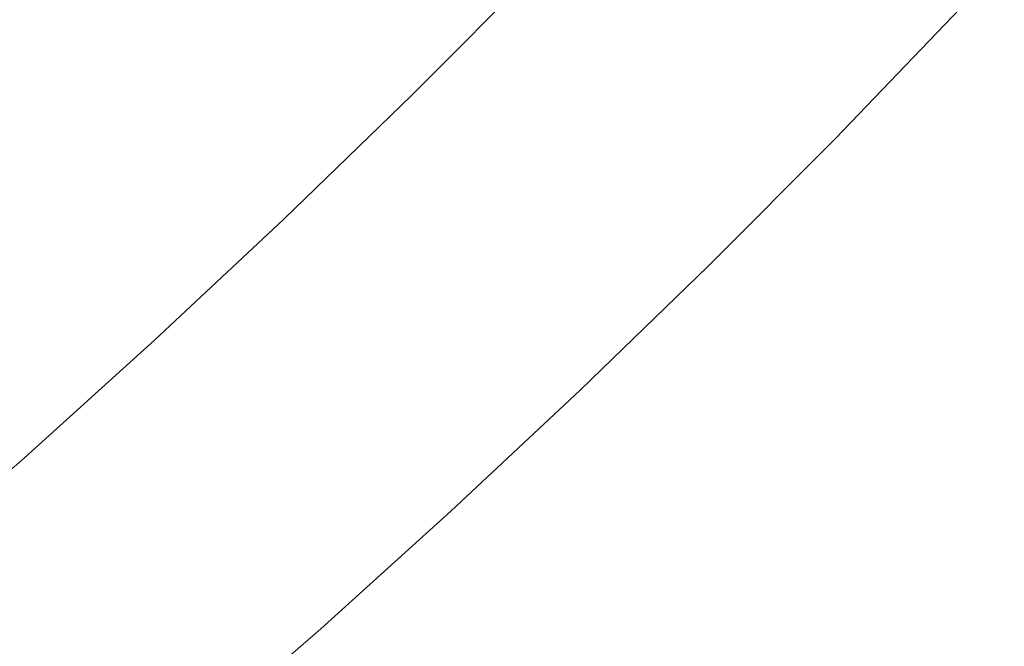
# Model space of a CAD drawing. Header units: millimetres. Extents: x 5 to 415, y 5 to 292.
# Tile 112 of 256: x 371.24 to 377.51, y 89.18 to 93.16. Entities that reach past the tile are written whole.
import ezdxf

# ---------------------------------------------------------------- set-up
doc = ezdxf.new("R2010")
doc.units = ezdxf.units.MM

msp = doc.modelspace()

# ---------------------------------------------------------------- linework, layer by layer
at = {"color": 7, "linetype": 'Continuous', "lineweight": 15, "flags": 128}
for points in [[(381.38826, 101.59908), (380.67254, 100.63367), (379.94455, 99.683), (379.20479, 98.74772), (378.45376, 97.82847), (377.69198, 96.92588), (376.91996, 96.04057), (376.13825, 95.17314), (375.34737, 94.3242), (374.54786, 93.49432), (373.74028, 92.68408), (372.92518, 91.89402), (372.10311, 91.12469), (371.27465, 90.37661), (370.44035, 89.6503), (369.60079, 88.94626), (368.75655, 88.26497), (367.90819, 87.60689), (367.05632, 86.97248), (366.2015, 86.36218), (365.34433, 85.77639), (364.48539, 85.21552)], [(378.02387, 94.0846), (377.23298, 93.23566), (376.43348, 92.40578), (375.6259, 91.59553), (374.8108, 90.80547), (373.98873, 90.03614), (373.16027, 89.28807), (372.32597, 88.56176), (371.48641, 87.85772), (370.64216, 87.17643), (369.79381, 86.51835), (368.94194, 85.88394), (368.08712, 85.27363), (367.22995, 84.68784), (366.37101, 84.12698), (365.51089, 83.59142), (364.65018, 83.08153)]]:
    msp.add_lwpolyline(points, dxfattribs=at)
at = {"color": 7, "linetype": 'Continuous', "lineweight": 15}
msp.add_open_spline([(353.40748, 93.28813), (353.33109, 93.27374), (353.07488, 93.22549), (352.64368, 93.16229), (352.11418, 93.0981), (351.59027, 93.05302), (351.07211, 93.02573), (350.56022, 93.01659), (350.05505, 93.02547), (349.55702, 93.05234), (349.06655, 93.09709), (348.58404, 93.1596), (348.10988, 93.2397), (347.64444, 93.33722), (347.18084, 93.45375), (346.71993, 93.58999), (346.26255, 93.74663), (345.81616, 93.92121), (345.38105, 94.11336), (344.95752, 94.32267), (344.55789, 94.54209), (344.18021, 94.77011), (343.82258, 95.00557), (343.47235, 95.25634), (343.12988, 95.5224), (342.79554, 95.8037), (342.45018, 96.11789), (342.09618, 96.4681), (341.73622, 96.85756), (341.38956, 97.26751), (341.06861, 97.68222), (340.77206, 98.09899), (340.49856, 98.51531), (340.23702, 98.94683), (339.98773, 99.39323), (339.75094, 99.85413), (339.52687, 100.32914), (339.31573, 100.81783), (339.11772, 101.31977), (338.93299, 101.83448), (338.76167, 102.36147), (338.60388, 102.90024), (338.45971, 103.45025), (338.32922, 104.01095), (338.21244, 104.58178), (338.1094, 105.16218), (338.01866, 105.76086), (337.94095, 106.37773), (337.877, 107.01263), (337.82789, 107.65532), (337.79351, 108.30511), (337.77372, 108.96127), (337.76847, 109.60365), (337.7762, 110.23271), (337.79555, 110.84916), (337.82691, 111.47431), (337.87039, 112.10777), (337.92609, 112.74913), (337.99816, 113.43674), (338.08934, 114.17149), (338.20259, 114.95409), (338.33309, 115.74485), (338.47553, 116.51437), (338.62781, 117.26111), (338.7879, 117.98377), (338.96153, 118.71035), (339.1486, 119.44021), (339.34898, 120.17271), (339.5625, 120.90718), (339.78898, 121.64297), (340.0282, 122.37941), (340.27993, 123.11584), (340.54393, 123.8516), (340.81991, 124.58603), (341.10758, 125.31848), (341.40663, 126.04829), (341.71672, 126.77485), (342.03751, 127.49751), (342.37386, 128.22703), (342.72597, 128.96254), (343.09399, 129.70316), (343.47201, 130.43687), (343.85956, 131.16304), (344.25615, 131.88107), (344.64937, 132.56954), (345.03895, 133.23057), (345.4249, 133.86635), (345.82044, 134.49913), (346.22537, 135.12836), (346.63947, 135.75351), (347.08781, 136.41113), (347.57189, 137.09938), (348.09319, 137.81598), (348.6256, 138.52364), (349.14918, 139.19652), (349.66222, 139.83514), (350.16321, 140.44018), (350.6714, 141.03557), (351.18635, 141.62071), (351.70763, 142.19508), (352.23476, 142.75814), (352.76729, 143.30937), (353.30471, 143.84828), (353.84656, 144.3744), (354.39232, 144.8873), (354.9415, 145.38654), (355.49359, 145.87174), (356.04809, 146.34253), (356.60447, 146.79858), (357.16225, 147.23957), (357.72974, 147.67195), (358.30649, 148.09463), (358.89199, 148.50649), (359.47679, 148.90079), (360.06031, 149.27735), (360.64202, 149.63603), (361.20436, 149.96671), (361.74856, 150.27194), (362.27597, 150.55407), (362.80495, 150.82324), (363.33511, 151.07908), (363.86602, 151.32125), (364.42905, 151.56306), (365.02358, 151.80098), (365.64876, 152.03111), (366.27242, 152.24045), (366.87159, 152.42185), (367.44599, 152.5776), (367.99551, 152.70997), (368.54166, 152.82475), (369.08394, 152.92178), (369.62187, 153.00093), (370.15493, 153.0621), (370.68266, 153.10522), (371.20459, 153.13028), (371.72023, 153.13727), (372.22916, 153.12621), (372.73094, 153.09719), (373.22513, 153.05029), (373.71134, 152.98564), (374.18918, 152.90341), (374.65828, 152.80378), (375.12555, 152.68513), (375.59017, 152.54674), (376.05128, 152.38796), (376.50135, 152.21125), (376.94009, 152.017), (377.36722, 151.80561), (377.77028, 151.58423), (378.15126, 151.35426), (378.51221, 151.11703), (378.86546, 150.86395), (379.17702, 150.6246), (379.36664, 150.46336), (379.44463, 150.39705)], degree=3, knots=[0, 0, 0, 0, 0.0028118, 0.0094304, 0.0160511, 0.0226719, 0.0292909, 0.035906, 0.0425152, 0.0491166, 0.0557083, 0.0622882, 0.0688545, 0.0754054, 0.0819389, 0.0887628, 0.0955636, 0.1023393, 0.1090878, 0.1158072, 0.1224957, 0.1285615, 0.134653, 0.1407687, 0.1469071, 0.1530669, 0.1592465, 0.1665529, 0.1738822, 0.1812317, 0.1885988, 0.1951894, 0.2017899, 0.2083984, 0.2150129, 0.2216316, 0.2282523, 0.2348731, 0.2414921, 0.2481071, 0.2547164, 0.2613178, 0.2679094, 0.2744894, 0.2810557, 0.2876066, 0.29414, 0.300964, 0.3077648, 0.3145404, 0.3212889, 0.3280084, 0.3346968, 0.3407627, 0.3468542, 0.3529698, 0.3591083, 0.3652681, 0.3714477, 0.3787541, 0.3860834, 0.3934329, 0.4008, 0.4073905, 0.413991, 0.4205995, 0.4272141, 0.4338327, 0.4404535, 0.4470743, 0.4536932, 0.4603083, 0.4669175, 0.4735189, 0.4801106, 0.4866905, 0.4932569, 0.4998077, 0.5063412, 0.5131651, 0.519966, 0.5267416, 0.5334901, 0.5402095, 0.546898, 0.5529639, 0.5590553, 0.565171, 0.5713095, 0.5774693, 0.5836489, 0.5909553, 0.5982845, 0.6056341, 0.6130012, 0.6195917, 0.6261922, 0.6328007, 0.6394153, 0.6460339, 0.6526546, 0.6592755, 0.6658944, 0.6725095, 0.6791187, 0.6857201, 0.6923118, 0.6988917, 0.7054581, 0.7120089, 0.7185424, 0.7253663, 0.7321671, 0.7389428, 0.7456913, 0.7524107, 0.7590992, 0.765165, 0.7712565, 0.7773722, 0.7835107, 0.7896704, 0.79585, 0.8031564, 0.8104857, 0.8178352, 0.8252024, 0.8317929, 0.8383934, 0.8450019, 0.8516164, 0.8582351, 0.8648558, 0.8714766, 0.8780956, 0.8847106, 0.8913199, 0.8979213, 0.9045129, 0.9110929, 0.9176592, 0.9242101, 0.9307435, 0.9375675, 0.9443683, 0.9511439, 0.9578924, 0.9646119, 0.9713003, 0.9773662, 0.9834577, 0.9895734, 0.9957118, 1, 1, 1, 1], dxfattribs=at)

doc.saveas('drawing.dxf')
